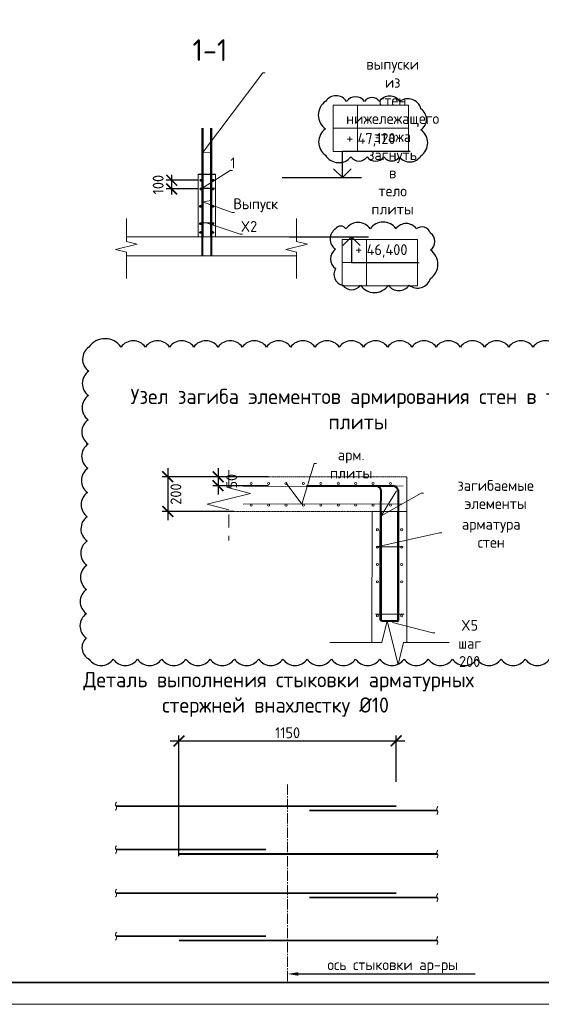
# Model space of a CAD drawing. Header units: millimetres. Extents: x 247266 to 730847, y -636031 to 10052.
# Tile 79 of 196: x 527797 to 539804, y -395758 to -373104. Entities that reach past the tile are written whole.
import ezdxf
from ezdxf import colors
from ezdxf.entities.mleader import LeaderData, LeaderLine
from ezdxf.math import Vec2, Vec3

# ---------------------------------------------------------------- set-up
doc = ezdxf.new("R2010")
doc.units = ezdxf.units.MM
doc.linetypes.add('01 Штриховая _4 мм_', pattern=[6, 3.5, -2.5])
doc.linetypes.add('______5', pattern=[1100, 800, -100, 100, -100])
for name, color, linetype, lineweight in [('0.20 __', 7, 'Continuous', 20), ('AF_Perekritie', 7, 'Continuous', 18), ('AF_Stena', 7, 'Continuous', 18), ('KR_Fundament', 7, 'Continuous', 18), ('RAZMER', 7, 'Continuous', 15), ('Арм_хомуты', 7, 'Continuous', 18), ('Арм_шпильки', 7, 'Continuous', 18), ('Арматура', 7, 'Continuous', 40), ('Армирование', 7, 'Continuous', 40), ('АрмСтер', 7, 'Continuous', 50), ('АС-Таблицы', 7, 'Continuous', 20), ('Выноски', 7, 'Continuous', 20), ('Оси', 7, '______5', 18), ('отметки', 7, 'Continuous', 18), ('подоснова', 7, 'Continuous', 5), ('ТОНКИЕ', 7, 'Continuous', 9), ('Узлы', 7, 'Continuous', 0)]:
    doc.layers.add(name, color=color, linetype=linetype, lineweight=lineweight)
for name, color, linetype in [('Исправления', 1, 'Continuous'), ('РАЗМЕРЫ', 7, 'Continuous'), ('ТОЛСТЫЕ_ОСНОВНЫЕ', 7, 'Continuous')]:
    doc.layers.add(name, color=color, linetype=linetype)
doc.styles.add('GOST 2.304', font='CS_Gost2304.shx')
doc.styles.add('GOST-2.304_Type-B', font='GOST_Common.ttf')
doc.styles.add('ГОСТ', font='GOST_Common.ttf')
doc.styles.add('Украинский', font='isocpeur.TTF', dxfattribs={"oblique": 12})
doc.dimstyles.new('5х', dxfattribs={"dimscale": 100, "dimtxt": 2.5, "dimasz": 2.5, "dimexe": 1.25, "dimexo": 0, "dimtad": 1, "dimdec": 0, "dimlfac": 0.2, "dimtxsty": 'GOST-2.304_Type-B', "dimblk": 'ARCHTICK', "dimcen": 2.5, "dimdle": 2, "dimadec": 0, "dimazin": 2, "dimtfac": 0.75, "dimtdec": 0, "dimtmove": 1, "dimatfit": 3, "dimfxl": 1, "dimtolj": 1, "dimarcsym": 1})
doc.dimstyles.new('мой 25', dxfattribs={"dimscale": 100, "dimtxt": 2.5, "dimasz": 2.5, "dimexe": 1.25, "dimexo": 0.625, "dimtad": 1, "dimdec": 0, "dimlfac": 0.5, "dimtxsty": 'GOST-2.304_Type-B', "dimblk": 'ARCHTICK', "dimcen": 2.5, "dimdle": 1.25, "dimaunit": 1, "dimadec": 1, "dimazin": 2, "dimtfac": 1, "dimtdec": 0, "dimtmove": 1, "dimatfit": 3, "dimfxl": 6, "dimfxlon": 1, "dimtfill": 1, "dimlwd": -1, "dimlwe": -1, "dimarcsym": 0})
doc.dimstyles.new('СПДС', dxfattribs={"dimscale": 100, "dimtxt": 2.5, "dimasz": 2.5, "dimexe": 1.25, "dimexo": 0, "dimtad": 1, "dimdec": 0, "dimtxsty": 'GOST-2.304_Type-B', "dimblk": 'ARCHTICK', "dimcen": 2.5, "dimdle": 2, "dimadec": 0, "dimazin": 2, "dimtfac": 0.75, "dimtdec": 0, "dimtmove": 1, "dimatfit": 3, "dimfxl": 1, "dimtolj": 1, "dimarcsym": 1})

# ---------------------------------------------------------------- blocks, each defined once
blk = doc.blocks.new('*U3687')
at = {"layer": 'ТОЛСТЫЕ_ОСНОВНЫЕ', "lineweight": 35}
blk.add_lwpolyline([(20, 5), (589, 5), (589, 415), (20, 415)], close=True, dxfattribs=at)
at = {"layer": 'ТОНКИЕ'}
blk.add_lwpolyline([(0, 0), (594, 0), (594, 420), (0, 420)], close=True, dxfattribs=at)
blk = doc.blocks.new('_None')
blk = doc.blocks.new('_ArchTick')
at = {"color": 0, "linetype": 'ByBlock', "const_width": 0.15}
blk.add_lwpolyline([(-0.5, -0.5), (0.5, 0.5)], dxfattribs=at)
blk = doc.blocks.new('*T3540')
at = {"layer": 'DEFPOINTS', "color": 8, "linetype": 'ByBlock', "lineweight": 0}
for p, q in [((0, 1067), (1734, 1067)), ((0, 0), (0, 1067)), ((561, 0), (561, 1067)), ((1734, 0), (1734, 1067)), ((0, 533), (1734, 533)), ((0, 0), (1734, 0))]:
    blk.add_line(p, q, dxfattribs=at)
at = {"layer": 'АС-Таблицы', "color": 0, "char_height": 250, "style": 'ГОСТ'}
for s, insert, width, attachment_point in [('+', (461, 967), 361.22, 3), ('46,400', (561, 800), 1173.09, 4)]:
    blk.add_mtext(s, dxfattribs=dict(at, insert=insert, width=width, attachment_point=attachment_point))
blk = doc.blocks.new('*T3541')
at = {"layer": 'DEFPOINTS', "color": 8, "linetype": 'ByBlock', "lineweight": 0}
for p, q in [((0, 0), (1734, 0)), ((0, 0), (0, -1067)), ((561, 0), (561, -1067)), ((1734, 0), (1734, -1067)), ((0, -533), (1734, -533)), ((0, -1067), (1734, -1067))]:
    blk.add_line(p, q, dxfattribs=at)
at = {"layer": 'АС-Таблицы', "color": 0, "char_height": 250, "style": 'ГОСТ'}
for s, insert, width, attachment_point in [('+', (461, -633), 361.22, 3), ('47,120', (561, -800), 1173.09, 4)]:
    blk.add_mtext(s, dxfattribs=dict(at, insert=insert, width=width, attachment_point=attachment_point))
blk = doc.blocks.new('*U2932')
at = {"color": 0, "linetype": 'ByBlock', "lineweight": -2}
for p, q in [((-207, 26), (-200, 2091)), ((-190, 2091), (-200, 2091)), ((-197, 26), (-190, 2091)), ((197, 24), (205, 2090)), ((205, 2090), (215, 2090)), ((207, 24), (215, 2090)), ((-206, 17), (-207, 26)), ((-202, 8), (-206, 17)), ((-197, 1), (-202, 8)), ((-196, 19), (-197, 26)), ((-190, -5), (-197, 1)), ((-194, 13), (-196, 19)), ((-190, 8), (-194, 13)), ((-185, 4), (-190, 8)), ((-179, 2), (-185, 4)), ((-172, 1), (-179, 2)), ((-172, 1), (172, -1)), ((172, -1), (179, 0)), ((179, 0), (185, 3)), ((185, 3), (190, 7)), ((190, 7), (194, 12)), ((194, 12), (196, 18)), ((196, 18), (197, 24)), ((197, 0), (202, 7)), ((202, 7), (206, 15)), ((206, 15), (207, 24)), ((-181, -8), (-190, -5)), ((-172, -9), (-181, -8)), ((172, -11), (-172, -9)), ((172, -11), (181, -9)), ((181, -9), (190, -6)), ((190, -6), (197, 0))]:
    blk.add_line(p, q, dxfattribs=at)
at = {"style": 'GOST 2.304', "oblique": 15, "flags": 9}
for tag, p in [('ПОЗИЦИЯ', (968, -185)), ('ДИАМЕТР', (968, -189)), ('КЛАСС', (968, -193)), ('ДЛИНА', (969, -198)), ('МАССА', (969, -204))]:
    blk.add_attdef(tag, p, '', height=2.5, dxfattribs=at)

msp = doc.modelspace()

# ---------------------------------------------------------------- linework, layer by layer
at = {"elevation": 3100}
for points in [[(533838.35, -376732.93), (535662.02, -376732.93)], [(533999.51, -378097.71), (535823.18, -378097.71)]]:
    msp.add_lwpolyline(points, dxfattribs=at)
at = {"layer": '0.20 __'}
for points in [[(530028.13, -391108.16, 3100), (530000.63, -391153.16, 3100), (530028.13, -391243.16, 3100), (530000.63, -391288.16, 3100)], [(537423.4, -391209.1, 3100), (537395.9, -391254.1, 3100), (537423.4, -391344.1, 3100), (537395.9, -391389.1, 3100)], [(530028.13, -392108.16, 3100), (530000.63, -392153.16, 3100), (530028.13, -392243.16, 3100), (530000.63, -392288.16, 3100)], [(537423.4, -392209.1, 3100), (537395.9, -392254.1, 3100), (537423.4, -392344.1, 3100), (537395.9, -392389.1, 3100)], [(530028.13, -393108.16, 3100), (530000.63, -393153.16, 3100), (530028.13, -393243.16, 3100), (530000.63, -393288.16, 3100)], [(537423.4, -393209.1, 3100), (537395.9, -393254.1, 3100), (537423.4, -393344.1, 3100), (537395.9, -393389.1, 3100)], [(530028.13, -394099.76, 3100), (530000.63, -394144.76, 3100), (530028.13, -394234.76, 3100), (530000.63, -394279.76, 3100)], [(537423.4, -394200.7, 3100), (537395.9, -394245.7, 3100), (537423.4, -394335.7, 3100), (537395.9, -394380.7, 3100)]]:
    msp.add_spline(points, degree=3, dxfattribs=at)
at = {"layer": 'AF_Perekritie', "linetype": '01 Штриховая _4 мм_', "lineweight": 9}
for p, q in [((536710.54, -383618.64, 3100), (532613.38, -383618.64, 3100)), ((532613.38, -384418.64, 3100), (536710.54, -384418.64, 3100))]:
    msp.add_line(p, q, dxfattribs=at)
at = {"layer": 'AF_Stena', "lineweight": 20}
for p, q in [((531902.1, -376657.71, 3100), (531902.1, -378097.71, 3100)), ((532302.1, -378097.71, 3100), (532302.1, -376657.71, 3100)), ((536710.54, -384418.64, 3100), (536710.54, -383620.68, 3100)), ((535910.54, -384418.64, 3100), (535906.09, -387434.32, 3100)), ((536710.54, -384418.64, 3100), (535910.54, -384418.64, 3100)), ((536709.36, -387438.4, 3100), (536710.54, -384418.64, 3100))]:
    msp.add_line(p, q, dxfattribs=at)
at = {"layer": 'AF_Stena', "lineweight": 20, "elevation": 3100}
for points in [[(530253.52, -378151.05), (530253.52, -377679.19)], [(534169.91, -378151.05), (534169.91, -377679.19)], [(530503.52, -378268.55), (530003.52, -378393.55)], [(530253.52, -378151.05), (530253.52, -378206.05)], [(530253.52, -378206.05), (530503.52, -378268.55)], [(534419.91, -378268.55), (533919.91, -378393.55)], [(534169.91, -378151.05), (534169.91, -378206.05)], [(534169.91, -378206.05), (534419.91, -378268.55)], [(530003.52, -378393.55), (530253.52, -378456.05)], [(530253.52, -378456.05), (530253.52, -378511.05)], [(530253.52, -378511.05), (530253.52, -379055.16)], [(533919.91, -378393.55), (534169.91, -378456.05)], [(534169.91, -378456.05), (534169.91, -378511.05)], [(534169.91, -378511.05), (534169.91, -379055.16)], [(532613.38, -383768.64), (532613.38, -383468.64)], [(532613.38, -383768.64), (532613.38, -383878.64)], [(532613.38, -383878.64), (533113.38, -384003.64)], [(533113.38, -384003.64), (532113.38, -384253.64)], [(532113.38, -384253.64), (532613.38, -384378.64)], [(532613.38, -384488.64), (532613.38, -384788.64)], [(532613.38, -384978.64), (532613.38, -385088.64)], [(536255.62, -386936.43), (536130.62, -387436.43)], [(536505.62, -387936.43), (536255.62, -386936.43)], [(536020.62, -387436.43), (534932.4, -387436.43)], [(536130.62, -387436.43), (536020.62, -387436.43)], [(536630.62, -387436.43), (536505.62, -387936.43)], [(536740.62, -387436.43), (536630.62, -387436.43)], [(536740.62, -387436.43), (537684.33, -387436.43)]]:
    msp.add_lwpolyline(points, dxfattribs=at)
at = {"layer": 'KR_Fundament', "lineweight": 9}
for p, q in [((534169.91, -378097.71, 3100), (530253.52, -378097.71, 3100)), ((530253.52, -378533.56, 3100), (534169.91, -378533.56, 3100))]:
    msp.add_line(p, q, dxfattribs=at)
at = {"layer": 'RAZMER', "ltscale": 100}
for p, q in [((535225.82, -376131.16, 3100), (536788.32, -376131.16, 3100)), ((535225.82, -376133.8, 3100), (536788.32, -376133.8, 3100)), ((535225.82, -376133.8, 3100), (536788.32, -376133.8, 3100)), ((535433.2, -378696.84, 3100), (536995.7, -378696.84, 3100)), ((535433.2, -378696.84, 3100), (536995.7, -378696.84, 3100)), ((535433.2, -378699.48, 3100), (536995.7, -378699.48, 3100))]:
    msp.add_line(p, q, dxfattribs=at)
at = {"layer": 'Арм_шпильки'}
for p, q in [((531942.1, -377777.71, 3100), (532271.6, -377777.71, 3100)), ((535990.54, -386778.95, 3100), (536649.55, -386778.95, 3100))]:
    msp.add_line(p, q, dxfattribs=at)
at = {"layer": 'Арматура', "const_width": 40, "elevation": 3100}
for points in [[(530014.38, -391198.16), (536463.78, -391198.16)], [(534463.78, -391299.1), (537409.65, -391299.1)], [(530014.38, -392198.16), (533463.78, -392198.16)], [(531463.78, -392299.1), (537409.65, -392299.1)], [(530014.38, -393198.16), (536463.78, -393198.16)], [(534463.78, -393299.1), (537409.65, -393299.1)], [(530014.38, -394189.76), (533463.78, -394189.76)], [(531463.78, -394290.7), (537409.65, -394290.7)]]:
    msp.add_lwpolyline(points, dxfattribs=at)
at = {"layer": 'Армирование', "ltscale": 100}
for p, q in [((532003.38, -378533.56, 3100), (532003.38, -378097.71, 3100)), ((532201.8, -378097.71, 3100), (532201.8, -378532.28, 3100)), ((534399.04, -383830.67, 3100), (536399.04, -383830.67, 3100)), ((536113.1, -384423.51, 3100), (536121.45, -383931.77, 3100)), ((536511.03, -383926.68, 3100), (536510.54, -384423.51, 3100))]:
    msp.add_line(p, q, dxfattribs=at)
for centre in [(531970.13, -376798.18, 3100), (532250.13, -376798.18, 3100), (531970.13, -376998.18, 3100), (532250.13, -376998.18, 3100), (531962.1, -377397.71, 3100), (532242.1, -377397.71, 3100), (531962.1, -377797.71, 3100), (532242.1, -377797.71, 3100), (531962.1, -377997.71, 3100), (532242.1, -377997.71, 3100)]:
    msp.add_circle(centre, 12, dxfattribs=at)
at = {"layer": 'Армирование', "lineweight": 9, "ltscale": 100}
for centre in [(533127.27, -383773.09, 3100), (533527.27, -383773.09, 3100), (533927.27, -383773.09, 3100), (533927.66, -383773.09, 3100), (534327.66, -383773.09, 3100), (534727.66, -383773.09, 3100), (535127.66, -383773.09, 3100), (535130.85, -383773.09, 3100), (535530.85, -383773.09, 3100), (535930.85, -383773.09, 3100), (536330.85, -383773.09, 3100), (533127.27, -384273.14, 3100), (533527.27, -384273.14, 3100), (533927.27, -384273.14, 3100), (533927.66, -384273.14, 3100), (534327.66, -384273.14, 3100), (534727.66, -384273.14, 3100), (535127.66, -384273.14, 3100), (535130.85, -384273.14, 3100), (535530.85, -384273.14, 3100), (535930.85, -384273.14, 3100), (536330.85, -384273.14, 3100), (536030.54, -384838.64, 3100), (536590.54, -384838.64, 3100), (536030.54, -385238.64, 3100), (536590.54, -385238.64, 3100), (536030.54, -385638.64, 3100), (536590.54, -385638.64, 3100), (536030.54, -386038.64, 3100), (536590.54, -386038.64, 3100), (536030.54, -386818.95, 3100), (536590.54, -386818.95, 3100)]:
    msp.add_circle(centre, 24, dxfattribs=at)
at = {"layer": 'Армирование', "ltscale": 100}
for centre in [(535981.83, -383975.25, 3100), (536371.43, -383974.23, 3100)]:
    msp.add_arc(centre, 146.68, 17.882566, 78.318497, dxfattribs=at)
at = {"layer": 'АрмСтер', "ltscale": 15}
for p, q in [((532003.38, -378097.71, 3100), (532003.38, -375598.58, 3100)), ((532201.8, -378097.71, 3100), (532201.8, -375598.58, 3100)), ((536113.1, -386911.25, 3100), (536113.1, -384418.64, 3100)), ((536509.94, -386899.07, 3100), (536509.94, -384418.64, 3100))]:
    msp.add_line(p, q, dxfattribs=at)
at = {"layer": 'АрмСтер', "lineweight": 9, "ltscale": 15}
for p, q in [((532947.4, -383842.71, 3100), (536620.62, -383827.2, 3100)), ((532937.73, -384249.31, 3100), (536594.71, -384244.87, 3100))]:
    msp.add_line(p, q, dxfattribs=at)
at = {"layer": 'Исправления', "elevation": 3100}
for points in [[(534836.25, -374982.51, 0.52056705), (534836.25, -375616.11, 0.52056705), (534836.25, -376221.14, 0.52056705), (535420.89, -376260.59, 0.52056705), (535794.45, -376260.59, 0.52056705), (536179.81, -376260.59, 0.52056705), (536541.8, -376260.59, 0.52056705), (537033.87, -376235.01, 0.52056705), (537033.87, -375639.11, 0.52056705), (537033.87, -375152.65, 0.52056705), (536547.88, -374982.51, 0.52056705), (536076.68, -374982.51, 0.52056705), (535733.95, -374982.51, 0.52056705), (535322.83, -374982.51, 0.52056705)], [(535066, -377915.79, 0.52056705), (535066, -378384.3, 0.52056705), (535066, -378831.59, 0.52056705), (535235.92, -379213.84, 0.52056705), (535639.95, -379213.84, 0.52056705), (536284.91, -379213.84, 0.52056705), (536762.7, -379213.84, 0.52056705), (537253.63, -379060.96, 0.52056705), (537253.63, -378402.46, 0.52056705), (537253.63, -378011.98, 0.52056705), (536926.21, -377915.79, 0.52056705), (536460.72, -377915.79, 0.52056705), (535863.93, -377915.79, 0.52056705), (535307.61, -377915.79, 0.52056705)]]:
    msp.add_lwpolyline(points, format="xyb", close=True, dxfattribs=at)
msp.add_lwpolyline([(540172.93, -380635.44, 0.52056705), (539615.1, -380635.44, 0.52056705), (539057.27, -380635.44, 0.52056705), (538499.44, -380635.44, 0.52056705), (537941.61, -380635.44, 0.52056705), (537383.78, -380635.44, 0.52056705), (536825.95, -380635.44, 0.52056705), (536268.13, -380635.44, 0.52056705), (535710.3, -380635.44, 0.52056705), (535152.47, -380635.44, 0.52056705), (534594.64, -380635.44, 0.52056705), (534036.81, -380635.44, 0.52056705), (533478.98, -380635.44, 0.52056705), (532921.15, -380635.44, 0.52056705), (532363.32, -380635.44, 0.52056705), (531805.5, -380635.44, 0.52056705), (531247.67, -380635.44, 0.52056705), (530689.84, -380635.44, 0.52056705), (530132.01, -380635.44, 0.52056705), (529392.33, -380635.44, 0.52056705), (529386.91, -381193.24, 0.52056705), (529381.49, -381751.04, 0.52056705), (529376.07, -382308.85, 0.52056705), (529370.65, -382866.65, 0.52056705), (529365.23, -383424.45, 0.52056705), (529359.8, -383982.25, 0.52056705), (529354.38, -384540.06, 0.52056705), (529348.96, -385097.86, 0.52056705), (529343.54, -385655.66, 0.52056705), (529338.12, -386213.46, 0.52056705), (529332.7, -386771.26, 0.52056705), (529327.27, -387329.07, 0.52056705), (529393.31, -387816.11, 0.52056705), (529951.13, -387816.11, 0.52056705), (530508.96, -387816.11, 0.52056705), (531066.79, -387816.11, 0.52056705), (531624.62, -387816.11, 0.52056705), (532182.45, -387816.11, 0.52056705), (532740.28, -387816.11, 0.52056705), (533298.11, -387816.11, 0.52056705), (533855.93, -387816.11, 0.52056705), (534413.76, -387816.11, 0.52056705), (534971.59, -387816.11, 0.52056705), (535529.42, -387816.11, 0.52056705), (536087.25, -387816.11, 0.52056705), (536645.08, -387816.11, 0.52056705), (537202.91, -387816.11, 0.52056705), (537760.74, -387816.11, 0.52056705), (538318.56, -387816.11, 0.52056705), (538876.39, -387816.11, 0.52056705), (539434.22, -387816.11, 0.52056705), (539992.05, -387816.11, 0.52056705)], format="xyb", dxfattribs=at)
at = {"layer": 'Оси', "lineweight": 0, "ltscale": 0.3}
msp.add_line((533963.78, -390698.16, 3100), (533963.78, -395257.64, 3100), dxfattribs=at)
at = {"layer": 'отметки', "linetype": 'Continuous', "lineweight": 25, "ltscale": 100}
for p, q in [((535222.77, -376131.16, 3100), (535222.77, -376731.16, 3100)), ((535431.68, -378097.71, 3100), (535431.68, -378697.71, 3100))]:
    msp.add_line(p, q, dxfattribs=at)
at = {"layer": 'отметки', "linetype": 'Continuous', "lineweight": 25, "ltscale": 100, "elevation": 3100}
for points in [[(535024.3, -376532.93), (535224.3, -376732.93), (535424.3, -376532.93)], [(535231.68, -378297.71), (535431.68, -378097.71), (535631.68, -378297.71)]]:
    msp.add_lwpolyline(points, dxfattribs=at)
at = {"layer": 'РАЗМЕРЫ'}
msp.add_line((531902.1, -376657.71, 3100), (532302.1, -376657.71, 3100), dxfattribs=at)

# ---------------------------------------------------------------- block references
at = {"xscale": 100, "yscale": 100, "zscale": 100}
msp.add_blockref('*U3687', (525254.49, -395757.64, 3100), dxfattribs=at)
for name, p in [('*T3541', (535014.88, -375067.14, 3100)), ('*T3540', (535222.26, -379225.21, 3100))]:
    msp.add_blockref(name, p)
at = {"layer": 'Арм_хомуты', "lineweight": 40, "rotation": 0.209348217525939}
msp.add_blockref('*U2932', (536312.79, -386934.46, 3100), dxfattribs=at)

# ---------------------------------------------------------------- texts
at = {"layer": 'РАЗМЕРЫ', "insert": (532176.02, -373804.81, 3100), "char_height": 500, "attachment_point": 5, "style": 'GOST-2.304_Type-B'}
msp.add_mtext_dynamic_manual_height_columns('1-1', width=3941.2128, gutter_width=625, heights=[0], dxfattribs=at)
at = {"layer": 'Узлы', "linetype": 'Continuous', "lineweight": 0, "width": 10464.9604, "attachment_point": 5, "style": 'GOST-2.304_Type-B'}
for s, insert, char_height in [('Узел загиба элементов армирования стен в тело плиты', (535586.99, -382062.66, 3100), 350), ('\\pxi0.391,qc;Деталь выполнения стыковки арматурных стержней внахлестку %%C10', (533687.6, -388627.47, 3100), 350), ('ось стыковки ар-ры', (536382.51, -394879.39, 3100), 250)]:
    msp.add_mtext(s, dxfattribs=dict(at, insert=insert, char_height=char_height))

# ---------------------------------------------------------------- dimensions: what is measured, and where the dimension line sits
at = {"layer": 'РАЗМЕРЫ'}
for base, p1, p2 in [((532364.3, -383825.06, 3100), (533517.05, -383621.58, 3100), (533525, -383825.06, 3100)), ((531205.12, -384418.64, 3100), (532723.51, -383618.64, 3100), (532723.51, -384418.64, 3100))]:
    msp.add_linear_dim(base=base, p1=p1, p2=p2, angle=90, dimstyle='СПДС', override={"dimlfac": 0.25, "dimrnd": 5}, dxfattribs=at).render()
at = {"layer": 'РАЗМЕРЫ', "linetype": 'Continuous', "lineweight": 0}
msp.add_linear_dim(base=(536463.78, -389698.16, 3100), p1=(531463.78, -392350.45, 3100), p2=(536463.78, -390641.74, 3100), text='1150', dimstyle='5х', override={"dimrnd": 5}, dxfattribs=at).render()

# ---------------------------------------------------------------- leaders
at = {"layer": 'Выноски', "ltscale": 0.1}
ml = msp.add_multileader_mtext('Standard', dxfattribs=at)
ml.set_content('', color=256, style='Украинский')
ml.set_leader_properties()
ml.build(insert=Vec2(0, 0))
ml.multileader.update_dxf_attribs({"text_right_attachment_type": 6, "arrow_head_size": 250})
ctx = ml.context
ctx.base_point, ctx.char_height, ctx.arrow_head_size, ctx.landing_gap_size, ctx.plane_origin = Vec3(538282.94, -395059.23, 3100), 0.18, 250, 0.09, Vec3(535703.74, -398211.02, 3100)
ctx.right_attachment = 6
notes = []
notes.append((ctx, [(0, (1, 1, 0), (534713.78, -395059.23, 3100), (1, 0), 3569.16, [(0, [(533963.78, -395059.23, 3100)], 0, [])])]))
ctx.mtext.insert, ctx.mtext.flow_direction = Vec3(538283.03, -395059.14, 3100), 5
at = {"layer": 'подоснова'}
ml = msp.add_multileader_mtext('Standard', dxfattribs=at)
ml.set_content('Выпуск', color=256, style='GOST-2.304_Type-B')
ml.set_leader_properties(color=256, linetype='ByLayer', lineweight=15)
ml.set_arrow_properties(name='NONE')
ml.build(insert=Vec2(0, 0))
ml.multileader.update_dxf_attribs({"text_left_attachment_type": 6, "text_right_attachment_type": 6, "dogleg_length": 10, "arrow_head_size": 18})
ctx = ml.context
ctx.base_point, ctx.char_height, ctx.arrow_head_size, ctx.landing_gap_size, ctx.plane_origin = Vec3(532698.39, -377539.45, 3100), 250, 18, 20, Vec3(531541.38, -376057.16, 3100)
ctx.left_attachment, ctx.right_attachment, ctx.text_align_type = 6, 6, 1
notes.append((ctx, [(0, (1, 1, 0), (532687.88, -377539.77, 3100), (1, 0), 10, [(1, [(532201.8, -377267.52, 3100), (532003.38, -377295.06, 3100)], 0, [])])]))
ctx.mtext.insert, ctx.mtext.width, ctx.mtext.alignment, ctx.mtext.flow_direction = Vec3(533230.89, -377214.45, 3100), 22.8978, 2, 5
ml = msp.add_multileader_mtext('Standard', dxfattribs=at)
ml.set_content('X2', color=256, style='GOST-2.304_Type-B')
ml.set_leader_properties(color=256, linetype='ByLayer', lineweight=15)
ml.set_arrow_properties(name='NONE')
ml.build(insert=Vec2(0, 0))
ml.multileader.update_dxf_attribs({"text_left_attachment_type": 6, "text_right_attachment_type": 6, "dogleg_length": 10, "arrow_head_size": 18})
ctx = ml.context
ctx.base_point, ctx.char_height, ctx.arrow_head_size, ctx.landing_gap_size, ctx.plane_origin = Vec3(532880.35, -378036.54, 3100), 250, 18, 20, Vec3(531673, -377087.68, 3100)
ctx.left_attachment, ctx.right_attachment, ctx.text_align_type = 6, 6, 1
notes.append((ctx, [(0, (1, 1, 0), (532870.18, -378036.79, 3100), (1, 0), 10, [(0, [(532089.22, -377777.71, 3100)], 0, [])])]))
ctx.mtext.insert, ctx.mtext.width, ctx.mtext.alignment, ctx.mtext.flow_direction = Vec3(533075.35, -377736.54, 3100), 22.8978, 2, 5
ml = msp.add_multileader_mtext('Standard', dxfattribs=at)
ml.set_content('арм. плиты ', color=256, style='GOST-2.304_Type-B')
ml.set_leader_properties(color=256, linetype='ByLayer', lineweight=15)
ml.set_arrow_properties(name='NONE')
ml.build(insert=Vec2(0, 0))
ml.multileader.update_dxf_attribs({"text_left_attachment_type": 6, "text_right_attachment_type": 6, "dogleg_length": 10, "arrow_head_size": 18})
ctx = ml.context
ctx.base_point, ctx.char_height, ctx.arrow_head_size, ctx.landing_gap_size, ctx.plane_origin = Vec3(534589.55, -383317.76, 3100), 250, 18, 20, Vec3(533350.26, -383012.39, 3100)
ctx.left_attachment, ctx.right_attachment, ctx.text_align_type = 6, 6, 1
notes.append((ctx, [(0, (1, 1, 0), (534578.78, -383317.84, 3100), (1, 0), 10, [(1, [(533929.19, -383767, 3100), (534290.1, -384248.63, 3100)], 0, [])])]))
ctx.mtext.insert, ctx.mtext.width, ctx.mtext.alignment, ctx.mtext.flow_direction = Vec3(535427.35, -382992.76, 3100), 22.8978, 2, 5
ml = msp.add_multileader_mtext('Standard', dxfattribs=at)
ml.set_content('загибаемые элементы', color=256, style='GOST-2.304_Type-B')
ml.set_leader_properties(color=256, linetype='ByLayer', lineweight=15)
ml.set_arrow_properties(name='NONE')
ml.build(insert=Vec2(0, 0))
ml.multileader.update_dxf_attribs({"text_left_attachment_type": 6, "text_right_attachment_type": 6, "dogleg_length": 10, "arrow_head_size": 18})
ctx = ml.context
ctx.base_point, ctx.char_height, ctx.arrow_head_size, ctx.landing_gap_size, ctx.plane_origin = Vec3(537047.69, -383994.65, 3100), 250, 18, 20, Vec3(535830.8, -382682.09, 3100)
ctx.left_attachment, ctx.right_attachment, ctx.text_align_type = 6, 6, 1
notes.append((ctx, [(0, (1, 1, 0), (537036.06, -383994.9, 3100), (1, 0), 10, [(1, [(536470.58, -383942.32, 3100), (536116.47, -384518.87, 3100)], 0, [])])]))
ctx.mtext.insert, ctx.mtext.width, ctx.mtext.alignment, ctx.mtext.flow_direction = Vec3(538754.25, -383694.65, 3100), 22.8978, 2, 5
ml = msp.add_multileader_mtext('Standard', dxfattribs=at)
ml.set_content('арматура стен ', color=256, style='GOST-2.304_Type-B')
ml.set_leader_properties(color=256, linetype='ByLayer', lineweight=15)
ml.set_arrow_properties(name='NONE')
ml.build(insert=Vec2(0, 0))
ml.multileader.update_dxf_attribs({"text_left_attachment_type": 6, "text_right_attachment_type": 6, "dogleg_length": 10, "arrow_head_size": 18})
ctx = ml.context
ctx.base_point, ctx.char_height, ctx.arrow_head_size, ctx.landing_gap_size, ctx.plane_origin = Vec3(537475.25, -384911.39, 3100), 250, 18, 20, Vec3(535740.44, -384525.08, 3100)
ctx.left_attachment, ctx.right_attachment, ctx.text_align_type = 6, 6, 1
notes.append((ctx, [(0, (1, 1, 0), (537464.15, -384911.47, 3100), (1, 0), 10, [(1, [(536623.48, -385232.97, 3100), (536017.82, -385229.41, 3100)], 0, [])])]))
ctx.mtext.insert, ctx.mtext.width, ctx.mtext.alignment, ctx.mtext.flow_direction = Vec3(538650.55, -384586.39, 3100), 22.8978, 2, 5
ml = msp.add_multileader_mtext('Standard', dxfattribs=at)
ml.set_content('X5 шаг 200', color=256, style='GOST-2.304_Type-B')
ml.set_leader_properties(color=256, linetype='ByLayer', lineweight=15)
ml.set_arrow_properties(name='NONE')
ml.build(insert=Vec2(0, 0))
ml.multileader.update_dxf_attribs({"text_left_attachment_type": 6, "text_right_attachment_type": 6, "dogleg_length": 10, "arrow_head_size": 18})
ctx = ml.context
ctx.base_point, ctx.char_height, ctx.arrow_head_size, ctx.landing_gap_size, ctx.plane_origin = Vec3(537311.75, -387211.92, 3100), 250, 18, 20, Vec3(536104.4, -386263.06, 3100)
ctx.left_attachment, ctx.right_attachment, ctx.text_align_type = 6, 6, 1
notes.append((ctx, [(0, (1, 1, 0), (537301.03, -387212.18, 3100), (1, 0), 10, [(0, [(536381.65, -386974.96, 3100)], 0, [])])]))
ctx.mtext.insert, ctx.mtext.width, ctx.mtext.alignment, ctx.mtext.flow_direction = Vec3(538154.86, -386911.92, 3100), 22.8978, 2, 5
for ctx, leaders in notes:
    for number, flags, end, landing, length, lines in leaders:
        leader = LeaderData()
        leader.index, (leader.has_last_leader_line, leader.has_dogleg_vector, leader.attachment_direction) = number, flags
        leader.last_leader_point, leader.dogleg_vector, leader.dogleg_length = Vec3(end), Vec3(landing), length
        for number, points, colour, breaks in lines:
            line = LeaderLine()
            line.index, line.vertices, line.color, line.breaks = number, Vec3.list(points), colors.encode_raw_color(colour), breaks
            leader.lines.append(line)
        ctx.leaders.append(leader)

# ---------------------------------------------------------------- next in the draw order: dimensions: what is measured, and where the dimension line sits
at = {"layer": 'РАЗМЕРЫ', "lineweight": 0}
msp.add_linear_dim(base=(531297.38, -376798.18, 3100), p1=(531970.13, -376998.18, 3100), p2=(531970.13, -376798.18, 3100), angle=90, dimstyle='мой 25', dxfattribs=at).render()

# ---------------------------------------------------------------- next in the draw order: linework, layer by layer
at = {"layer": 'Арм_шпильки'}
msp.add_line((531950.13, -376978.18, 3100), (532279.63, -376978.18, 3100), dxfattribs=at)

# ---------------------------------------------------------------- next in the draw order: leaders
at = {"layer": 'подоснова'}
ml = msp.add_multileader_mtext('Standard', dxfattribs=at)
ml.set_content('выпуски из стен нижележащего этажа\\Pзагнуть в тело плиты', color=256, style='GOST-2.304_Type-B')
ml.set_leader_properties(color=256, linetype='ByLayer', lineweight=15)
ml.set_arrow_properties(name='NONE')
ml.build(insert=Vec2(0, 0))
ml.multileader.update_dxf_attribs({"text_left_attachment_type": 6, "text_right_attachment_type": 6, "dogleg_length": 10, "arrow_head_size": 18})
ctx = ml.context
ctx.base_point, ctx.char_height, ctx.arrow_head_size, ctx.landing_gap_size, ctx.plane_origin = Vec3(533409.47, -374327.22, 3100), 250, 18, 20, Vec3(531654.94, -375308.67, 3100)
ctx.left_attachment, ctx.right_attachment, ctx.text_align_type = 6, 6, 1
notes = []
notes.append((ctx, [(0, (1, 1, 0), (533396.73, -374327.3, 3100), (1, 0), 10, [(1, [(532204.62, -376161.55, 3100), (532001.81, -376170.93, 3100)], 0, [])])]))
ctx.mtext.insert, ctx.mtext.width, ctx.mtext.alignment, ctx.mtext.flow_direction = Vec3(536381.93, -374002.22, 3100), 22.8978, 2, 5
ml = msp.add_multileader_mtext('Standard', dxfattribs=at)
ml.set_content('1 ', color=256, style='GOST-2.304_Type-B')
ml.set_leader_properties(color=256, linetype='ByLayer', lineweight=15)
ml.set_arrow_properties(name='NONE')
ml.build(insert=Vec2(0, 0))
ml.multileader.update_dxf_attribs({"text_left_attachment_type": 6, "text_right_attachment_type": 6, "dogleg_length": 10, "arrow_head_size": 18})
ctx = ml.context
ctx.base_point, ctx.char_height, ctx.arrow_head_size, ctx.landing_gap_size, ctx.plane_origin = Vec3(532650.18, -376573.58, 3100), 250, 18, 20, Vec3(531655.67, -376133.3, 3100)
ctx.left_attachment, ctx.right_attachment, ctx.text_align_type = 6, 6, 1
notes.append((ctx, [(0, (1, 1, 0), (532640.14, -376573.58, 3100), (1, 0), 10, [(1, [(532262.13, -376986.18, 3100), (531978.27, -376995.56, 3100)], 0, [])])]))
ctx.mtext.insert, ctx.mtext.width, ctx.mtext.alignment, ctx.mtext.flow_direction = Vec3(532707.68, -376273.58, 3100), 22.8978, 2, 5
for ctx, leaders in notes:
    for number, flags, end, landing, length, lines in leaders:
        leader = LeaderData()
        leader.index, (leader.has_last_leader_line, leader.has_dogleg_vector, leader.attachment_direction) = number, flags
        leader.last_leader_point, leader.dogleg_vector, leader.dogleg_length = Vec3(end), Vec3(landing), length
        for number, points, colour, breaks in lines:
            line = LeaderLine()
            line.index, line.vertices, line.color, line.breaks = number, Vec3.list(points), colors.encode_raw_color(colour), breaks
            leader.lines.append(line)
        ctx.leaders.append(leader)

doc.saveas('drawing.dxf')
